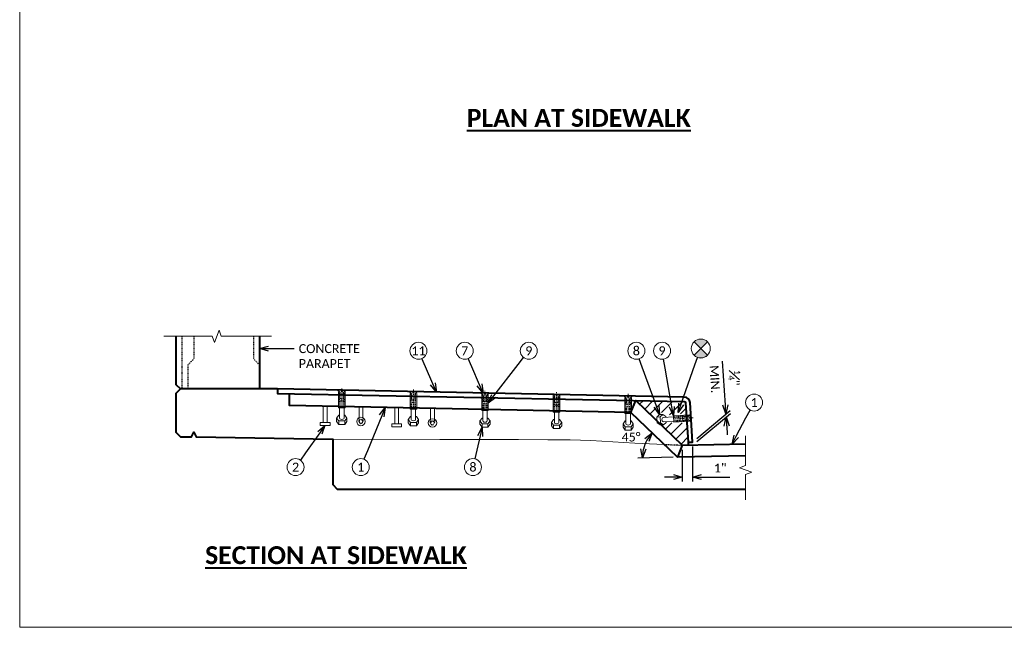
# Model space of a CAD drawing. Header units: metres. Extents: x -113 to 705, y -50 to 519.
# Tile 163 of 208: x -113 to 52, y 267 to 369. Entities that reach past the tile are written whole.
import ezdxf
from ezdxf import colors
from ezdxf.entities.mleader import LeaderData, LeaderLine
from ezdxf.enums import TextEntityAlignment as Align
from ezdxf.math import Vec2, Vec3

# ---------------------------------------------------------------- set-up
doc = ezdxf.new("R2010")
doc.units = ezdxf.units.M
doc.header["$MEASUREMENT"] = 0
doc.linetypes.add('Wisdot2', pattern=[0.125, 0.0625, -0.0625])
doc.linetypes.add('Wisdot4', pattern=[0.28125, 0.125, -0.0625, 0.03125, -0.0625])
for name, color, linetype, lineweight in [('B_ANNO_BREAK', 7, 'Continuous', 18), ('B_ANNO_DIM', 7, 'Continuous', 18), ('B_ANNO_SYMB', 7, 'Continuous', 18), ('B_ANNO_TEXT', 7, 'Continuous', 18), ('B_ANNO_TEXT_TITLE', 7, 'Continuous', 40), ('B_CNTR', 1, 'Wisdot4', 18), ('B_DETAIL', 7, 'Continuous', 18), ('B_DETAIL_HIDDEN', 7, 'Wisdot2', 25), ('B_DETAIL_OBJ', 7, 'Continuous', 40)]:
    doc.layers.add(name, color=color, linetype=linetype, lineweight=lineweight)
doc.layers.add('B_ANNO_NOPLOT', color=47, linetype='Continuous', lineweight=18, plot=False)
doc.styles.add('Annotative', font='calibri.ttf', dxfattribs={"height": 0.0625})
doc.styles.get("Standard").update_dxf_attribs({"font": 'calibri.ttf'})
doc.styles.add('Title', font='calibrib.ttf', dxfattribs={"height": 0.125})
doc.dimstyles.new('Annotative', dxfattribs={"dimscale": 0, "dimtxt": 0.0625, "dimasz": 0.0625, "dimexe": 0.03125, "dimexo": 0.03125, "dimgap": 0.03125, "dimtad": 1, "dimdec": 3, "dimzin": 3, "dimdsep": 46, "dimlunit": 4, "dimtxsty": 'Standard', "dimblk": 'OPEN30', "dimcen": 0.03125, "dimaunit": 1, "dimadec": 0, "dimazin": 3, "dimtfac": 0.75, "dimtdec": 3, "dimtofl": 0, "dimtmove": 0, "dimatfit": 3, "dimldrblk": 'OPEN30', "dimfxl": 1, "dimtfill": 1, "dimfrac": 1, "dimtolj": 1, "dimtzin": 0, "dimarcsym": 0})

# ---------------------------------------------------------------- blocks, each defined once
blk = doc.blocks.new('INS_JTSS_RAISSDWK_BASE')
at = {"layer": 'B_ANNO_NOPLOT', "flags": 128}
blk.add_lwpolyline([(0, 0), (0, 252), (323.9277, 252), (323.9277, 238.8552), (378, 238.8552), (378, 40.4996), (316.5708, 40.4996), (316.5708, 0)], close=True, dxfattribs=at)
at = {"layer": 'B_ANNO_DIM', "lineweight": 30}
for tag, p in [('BAR1', (10.7294, -248.1165)), ('BAR3', (129.0984, -257.5272))]:
    blk.add_attdef(tag, text='', height=1.5, dxfattribs=at).set_placement(p, align=Align.TOP_LEFT)
at = {"layer": 'B_ANNO_DIM', "style": 'Annotative'}
for tag, p in [('BAR2', (96.1024, -274.8563)), ('BAR4', (122.9444, -296.1127))]:
    blk.add_attdef(tag, text='', height=1.5, dxfattribs=at).set_placement(p, align=Align.TOP_LEFT)
at = {"layer": 'B_ANNO_TEXT', "style": 'Annotative'}
for tag, p in [('SS', (321.0554, -84.683)), ('BID#', (275.9705, -312.1489))]:
    blk.add_attdef(tag, p, '', height=1.5, dxfattribs=at)
blk.add_attdef('DIM6', text='', height=1.5, rotation=90, dxfattribs=at).set_placement((9.7342, -92.4421), align=Align.MIDDLE_CENTER)
blk = doc.blocks.new('*U1480')
at = {"layer": 'B_ANNO_NOPLOT', "flags": 128}
blk.add_lwpolyline([(0, 0), (0, 252), (323.93, 252), (323.93, 238.86), (378, 238.86), (378, 40.5), (316.57, 40.5), (316.57, 0)], close=True, dxfattribs=at)
blk = doc.blocks.new('bent bolt away - section')
at = {"layer": 'B_CNTR', "ltscale": 0.15}
blk.add_line((0, -0.274), (0, 3.062), dxfattribs=at)
at = {"layer": 'B_DETAIL'}
for p, q in [((-0.708, 2.659), (-0.375, 2.368)), ((-0.708, 2.659), (-0.097, 2.659)), ((-0.708, 2.659), (-0.375, 2.368)), ((-0.708, 2.659), (-0.097, 2.659)), ((-0.55, -0.274), (-0.55, 2.368)), ((-0.55, -0.274), (-0.55, 2.368)), ((-0.097, 2.465), (-0.097, 2.659)), ((-0.097, 2.465), (-0.097, 2.659)), ((0.096, 2.465), (-0.097, 2.465)), ((0.096, 2.465), (-0.097, 2.465)), ((0.096, 2.659), (0.096, 2.465)), ((0.096, 2.659), (0.096, 2.465)), ((0.708, 2.659), (0.097, 2.659)), ((0.708, 2.659), (0.097, 2.659)), ((0.708, 2.659), (0.375, 2.368)), ((0.708, 2.659), (0.375, 2.368)), ((0.55, -0.274), (0.55, 2.368)), ((0.55, -0.274), (0.55, 2.368)), ((-0.493, -1.525), (-0.866, -2.01)), ((-0.55, -0.274), (0.55, -0.274)), ((-0.55, -0.274), (0.55, -0.274)), ((-0.375, -1.525), (-0.493, -1.525)), ((-0.375, -0.274), (-0.375, -2.01)), ((0.375, -0.274), (0.375, -2.01)), ((0.493, -1.525), (0.375, -1.525)), ((0.866, -2.01), (0.493, -1.525)), ((-0.866, -2.01), (-0.866, -2.577)), ((-0.866, -2.01), (-0.493, -2.495)), ((-0.866, -2.577), (-0.493, -3.062)), ((-0.493, -2.495), (-0.493, -3.062)), ((-0.493, -2.495), (0.493, -2.495)), ((-0.493, -3.062), (0.493, -3.062)), ((0.493, -2.495), (0.866, -2.01)), ((0.493, -2.495), (0.493, -3.062)), ((0.493, -3.062), (0.866, -2.577)), ((0.866, -2.01), (0.866, -2.577))]:
    blk.add_line(p, q, dxfattribs=at)
blk.add_ellipse((0, -2.01), major_axis=(-0.375, 0), ratio=0.5773503, start_param=0, end_param=3.1415927, dxfattribs=at)
at = {"layer": 'B_DETAIL_HIDDEN', "ltscale": 0.15}
for p, q in [((-0.375, -0.274), (-0.375, 2.368)), ((-0.375, -0.274), (-0.375, 2.368)), ((-0.276, 1.239), (-0.276, 2.368)), ((-0.276, 1.239), (-0.276, 2.368)), ((0.276, 1.239), (0.276, 2.368)), ((0.375, -0.274), (0.375, 2.368)), ((-0.276, 1.239), (0.276, 1.239)), ((-0.276, 1.239), (0.276, 1.239)), ((-0.276, -0.274), (-0.276, 0.856)), ((-0.276, 0.856), (0.276, 0.856)), ((-0.276, -0.274), (-0.276, 0.856)), ((-0.276, 0.856), (0.276, 0.856)), ((0.276, -0.274), (0.276, 0.856)), ((0.276, -0.274), (0.276, 0.856))]:
    blk.add_line(p, q, dxfattribs=at)
blk = doc.blocks.new('bent stud - section')
at = {"layer": 'B_DETAIL'}
for p, q in [((-0.31, 1.56), (-0.31, -0.23)), ((0.32, -0.23), (0.32, 1.54))]:
    blk.add_line(p, q, dxfattribs=at)
blk.add_circle((0, -0.86), 0.701, dxfattribs=at)
at = {"layer": 'B_DETAIL_HIDDEN', "ltscale": 0.25}
for p, q in [((-0.31, -0.23), (-0.31, -0.84)), ((0.32, -0.86), (0.32, -0.23))]:
    blk.add_line(p, q, dxfattribs=at)
blk.add_circle((0, -0.86), 0.317, dxfattribs=at)
blk = doc.blocks.new('stud - section')
at = {"layer": 'B_DETAIL'}
for p, q in [((-0.315, -1.103), (-0.315, 1.598)), ((0.315, -1.103), (0.315, 1.585)), ((-0.825, -1.103), (-0.825, -1.598)), ((0.825, -1.103), (-0.825, -1.103)), ((-0.825, -1.598), (0.825, -1.598)), ((0.825, -1.598), (0.825, -1.103))]:
    blk.add_line(p, q, dxfattribs=at)
blk = doc.blocks.new('_Open30')
at = {"color": 0, "linetype": 'ByBlock', "lineweight": -2}
for p, q in [((-1, 0.27), (0, 0)), ((0, 0), (-1, -0.27)), ((0, 0), (-1, 0))]:
    blk.add_line(p, q, dxfattribs=at)
blk = doc.blocks.new('*D1849')
at = {"layer": 'B_ANNO_DIM', "color": 0, "lineweight": -2, "transparency": 16777216}
blk.add_line((109.54, 28.47), (103.64, 28.35), dxfattribs=at)
blk.add_arc((110.29, 28.48), 5.9, 150.7559, 166.5352, dxfattribs=at)
at = {"layer": 'Defpoints', "color": 0, "transparency": 16777216}
for p in [(102.47, 35.99), (105.12, 31.33), (110.29, 28.48), (110.29, 28.48), (121.68, 28.71)]:
    blk.add_point(p, dxfattribs=at)
at = {"layer": 'B_ANNO_DIM', "color": 0, "lineweight": -2, "transparency": 16777216, "xscale": 1.5, "yscale": 1.5, "zscale": 1.5}
for p, rotation in [((106.04, 32.57), 53.450000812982), ((104.39, 28.37), 263.8410871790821)]:
    blk.add_blockref('_Open30', p, dxfattribs=dict(at, rotation=rotation))
blk = doc.blocks.new('*D1896')
at = {"layer": 'B_ANNO_DIM', "color": 0, "lineweight": -2, "transparency": 16777216}
for p, q in [((111.08, 29.75), (111.08, 24.42)), ((112.8, 30.29), (112.8, 24.42)), ((109.58, 25.17), (108.08, 25.17)), ((114.3, 25.17), (119.06, 25.17))]:
    blk.add_line(p, q, dxfattribs=at)
at = {"layer": 'Defpoints', "color": 0, "transparency": 16777216}
for p in [(111.08, 30.5), (112.8, 31.04), (112.8, 25.17)]:
    blk.add_point(p, dxfattribs=at)
at = {"layer": 'B_ANNO_DIM', "color": 0, "lineweight": -2, "transparency": 16777216, "xscale": 1.5, "yscale": 1.5, "zscale": 1.5}
blk.add_blockref('_Open30', (111.08, 25.17), dxfattribs=at)
at = {"layer": 'B_ANNO_DIM', "color": 0, "lineweight": -2, "transparency": 16777216, "xscale": 1.5, "yscale": 1.5, "zscale": 1.5, "rotation": 180}
blk.add_blockref('_Open30', (112.8, 25.17), dxfattribs=at)
at = {"layer": 'B_ANNO_DIM', "color": 0, "transparency": 16777216, "insert": (117.43, 26.68), "char_height": 1.5, "attachment_point": 5, "bg_fill": 3, "box_fill_scale": 1.25, "bg_fill_color": 256, "bg_fill_true_color": 13158600, "bg_fill_transparency": 0}
blk.add_mtext('\\A1;1"', dxfattribs=at)
blk = doc.blocks.new('*D1861')
at = {"layer": 'B_ANNO_DIM', "color": 0, "lineweight": -2, "transparency": 16777216}
for p, q in [((118.3, 37.23), (117.84, 44.58)), ((113.51, 31.64), (119.11, 36.33)), ((113.54, 31.14), (119.14, 35.83)), ((118.52, 33.74), (118.61, 32.24))]:
    blk.add_line(p, q, dxfattribs=at)
at = {"layer": 'Defpoints', "color": 0, "transparency": 16777216}
for p in [(118.39, 35.73), (112.8, 31.04), (112.83, 30.54)]:
    blk.add_point(p, dxfattribs=at)
at = {"layer": 'B_ANNO_DIM', "color": 0, "lineweight": -2, "transparency": 16777216, "xscale": 1.5, "yscale": 1.5, "zscale": 1.5}
for p, rotation in [((118.39, 35.73), 273.5742634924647), ((118.42, 35.23), 93.57426349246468)]:
    blk.add_blockref('_Open30', p, dxfattribs=dict(at, rotation=rotation))
at = {"layer": 'B_ANNO_DIM', "color": 0, "transparency": 16777216, "insert": (119.82, 41.77), "char_height": 1.5, "attachment_point": 5, "rotation": 273.5743, "bg_fill": 3, "box_fill_scale": 1.25, "bg_fill_color": 256, "bg_fill_true_color": 13158600, "bg_fill_transparency": 0}
blk.add_mtext('\\A1;{\\H0.7x;\\S1#4;}"', dxfattribs=at)
at = {"layer": 'B_ANNO_DIM', "color": 0, "transparency": 16777216, "insert": (116.52, 41.56), "char_height": 1.5, "attachment_point": 5, "rotation": 273.5743, "bg_fill": 3, "box_fill_scale": 1.25, "bg_fill_color": 256, "bg_fill_true_color": 13158600, "bg_fill_transparency": 0}
blk.add_mtext('\\A1;MIN.', dxfattribs=at)
blk = doc.blocks.new('circle half diag solid')
at = {"layer": 'B_ANNO_SYMB'}
h = blk.add_hatch(color=256, dxfattribs=at)
h.dxf.hatch_style = 1
h.paths.add_polyline_path([(1.12, 1.12), (1.12, 1.12, 0.414216), (-1.12, 1.12), (-1.12, 1.12), (0, 0)])
h.paths.add_polyline_path([(0, 0), (-1.12, -1.12, 0.413943), (1.12, -1.12)])
for p, q in [((-1.12, 1.12), (1.12, -1.12)), ((1.12, 1.12), (-1.12, -1.12))]:
    blk.add_line(p, q, dxfattribs=at)
at = {"layer": 'B_ANNO_SYMB', "flags": 128}
for points in [[(0, 0), (1.12, 1.12), (1.12, 1.12, 0.414216), (-1.12, 1.12), (-1.12, 1.12), (0, 0)], [(1.12, -1.12), (0, 0), (-1.12, -1.12), (-1.12, -1.12, 0.414211), (1.12, -1.12)]]:
    blk.add_lwpolyline(points, format="xyb", dxfattribs=at)
at = {"layer": 'B_ANNO_SYMB'}
blk.add_circle((0, 0), 1.59, dxfattribs=at)
blk = doc.blocks.new('*U1841')
at = {"layer": 'B_ANNO_BREAK', "flags": 128}
for points in [[(42.2064, 48.7475), (33.7906, 48.7475), (33.4153, 49.7784), (32.6649, 47.7165), (32.2896, 48.7475), (24.1864, 48.7475)], [(121.6769, 21.3476), (121.6769, 25.6011), (122.7079, 25.9763), (120.646, 26.7268), (121.6769, 27.1021), (121.6769, 32.0917)]]:
    blk.add_lwpolyline(points, dxfattribs=at)
at = {"layer": 'B_ANNO_NOPLOT', "flags": 128}
blk.add_lwpolyline([(0, 0), (0, 252), (323.9277, 252), (323.9277, 238.8552), (378, 238.8552), (378, 40.4996), (316.5708, 40.4996), (316.5708, 0)], close=True, dxfattribs=at)
at = {"layer": 'B_ANNO_SYMB'}
for centre in [(66.8504, 46.3098), (74.6044, 46.3098), (85.35, 46.3098), (103.3729, 46.3098), (107.6809, 46.3098), (46.251, 26.831), (57.171, 26.831), (75.984, 26.831)]:
    blk.add_circle(centre, 1.4255, dxfattribs=at)
at = {"layer": 'B_DETAIL'}
for p, q in [((103.9176, 37.3802), (104.4899, 37.9525)), ((104.7831, 36.5486), (106.1539, 37.9195)), ((105.6485, 35.7171), (107.8169, 37.8865)), ((107.6109, 35.9825), (109.4809, 37.8525)), ((108.9219, 35.5965), (111.1449, 37.8195)), ((110.7549, 35.7325), (111.6933, 36.6709)), ((108.275, 33.1936), (109.3359, 34.2545)), ((109.1405, 32.362), (111.0399, 34.2615)), ((110.0059, 31.5305), (111.8956, 33.4202)), ((110.8714, 30.699), (111.9951, 31.8226))]:
    blk.add_line(p, q, dxfattribs=at)
at = {"layer": 'B_DETAIL', "flags": 128}
blk.add_lwpolyline([(108.0455, 30.6401), (103.0972, 30.8663), (95.7661, 31.3022), (92.2604, 31.3995), (88.5599, 31.3995), (83.5935, 31.4711), (70.4201, 31.4544), (52.4907, 31.5105)], dxfattribs=at)
at = {"layer": 'B_DETAIL_HIDDEN', "ltscale": 0.75}
for p, q in [((27.2034, 48.7475), (27.2034, 39.9285)), ((29.2036, 48.7475), (29.2036, 44.9605)), ((39.2024, 48.7475), (39.2024, 44.9605)), ((28.2031, 43.96), (29.2036, 44.9605)), ((40.2029, 43.96), (39.2024, 44.9605)), ((28.2031, 43.96), (28.2031, 39.9285))]:
    blk.add_line(p, q, dxfattribs=at)
at = {"layer": 'B_DETAIL_HIDDEN', "ltscale": 0.5}
blk.add_line((108.0455, 30.6401), (111.0769, 30.5015), dxfattribs=at)
at = {"layer": 'B_DETAIL_OBJ'}
for p, q in [((40.2029, 48.7475), (40.2029, 39.9285)), ((111.0769, 30.5015), (110.2889, 28.4845)), ((112.0459, 31.0215), (112.0769, 30.5215))]:
    blk.add_line(p, q, dxfattribs=at)
at = {"layer": 'B_DETAIL_OBJ', "flags": 128}
for points in [[(26.2029, 48.7475), (26.2029, 40.6785), (26.9529, 39.9285)], [(43.2029, 39.9285), (26.9529, 39.9285), (26.2029, 39.1785), (26.2029, 32.6785), (26.9529, 31.9285), (28.8279, 31.9285), (29.2029, 32.6785), (29.5779, 31.9285), (52.4907, 31.5105), (52.4907, 23.9065), (53.2407, 23.1415), (121.6769, 23.1415)], [(102.4749, 35.9925), (45.2029, 37.1375), (45.2029, 39.1385)], [(121.6769, 28.7125), (110.2889, 28.4845), (102.4749, 35.9925), (103.2969, 37.9765), (111.0769, 30.5015), (121.6769, 30.7135)]]:
    blk.add_lwpolyline(points, dxfattribs=at)
blk.add_lwpolyline([(112.0459, 31.0215), (112.7969, 31.0365), (112.3852, 37.6278, 0.39029958), (111.4075, 38.5649), (43.2029, 39.9285), (43.2029, 39.1782), (111.3925, 37.815, -0.39029958), (111.6367, 37.581), (112.0449, 31.0215)], format="xyb", dxfattribs=at)
at = {"color": 7, "linetype": 'Continuous', "lineweight": 18, "xscale": -1}
for name, p in [('bent bolt away - section', (54.0029, 37.0532)), ('bent bolt away - section', (66.0029, 36.8133)), ('bent bolt away - section', (78.0029, 36.5734)), ('bent bolt away - section', (90.0029, 36.3335)), ('bent bolt away - section', (102.0029, 36.0936)), ('stud - section', (51.2029, 35.4132)), ('bent stud - section', (57.203, 35.3313)), ('stud - section', (63.2029, 35.1725)), ('bent stud - section', (69.203, 35.0975))]:
    blk.add_blockref(name, p, dxfattribs=at)
at = {"color": 7, "linetype": 'Continuous', "lineweight": 18, "xscale": -1, "rotation": 273.5105169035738}
blk.add_blockref('bent bolt away - section', (109.8904, 34.91), dxfattribs=at)
at = {"style": 'Annotative'}
blk.add_attdef('DIM4', text='', height=1.5, dxfattribs=at).set_placement((73.9918, 167.7838), align=Align.MIDDLE_CENTER)
at = {"layer": 'B_ANNO_DIM', "insert": (104.0648, 32.6249), "char_height": 1.5, "width": 109.373303, "attachment_point": 3, "line_spacing_factor": 0.9, "style": 'Annotative'}
blk.add_mtext('\\A1;45%%D', dxfattribs=at)
at = {"layer": 'B_ANNO_TEXT', "char_height": 1.5, "width": 3.563823, "attachment_point": 5, "style": 'Annotative'}
for s, insert in [('11', (66.8504, 46.3098)), ('7', (74.6044, 46.3098)), ('9', (85.35, 46.3098)), ('8', (103.3729, 46.3098)), ('9', (107.6809, 46.3098)), ('1', (123.1212, 37.6439)), ('2', (46.251, 26.831)), ('1', (57.171, 26.831)), ('8', (75.984, 26.831))]:
    blk.add_mtext(s, dxfattribs=dict(at, insert=insert))
at = {"layer": 'B_ANNO_TEXT_TITLE', "char_height": 3, "line_spacing_factor": 0.8, "style": 'Title'}
for s, insert, attachment_point in [('\\pxqc;{\\LPLAN AT SIDEWALK}', (74.951, 86.8279, -1.6845), 1), ('\\pxqc;{\\LSECTION AT SIDEWALK}', (74.951, 13.5797, -1.6845), 3)]:
    blk.add_mtext(s, dxfattribs=dict(at, insert=insert, attachment_point=attachment_point))
at = {"layer": 'B_ANNO_DIM'}
dim = blk.add_angular_dim_2l(base=(105.1234, 31.3307), line1=((110.2889, 28.4845), (102.4749, 35.9925)), line2=((121.6769, 28.7125), (110.2889, 28.4845)), text=' ', dimstyle='Annotative', dxfattribs=at)
dim.commit()
dim.dimension.update_dxf_attribs({"geometry": '*D1849', "text_midpoint": (67.459, -86.4975)})
ml = blk.add_multileader_mtext('Standard', dxfattribs=at)
ml.set_content('CONCRETE\\PPARAPET', color=256)
ml.set_leader_properties()
ml.set_arrow_properties(name='OPEN30')
ml.build(insert=Vec2(0, 0))
ml.multileader.update_dxf_attribs({"text_right_attachment_type": 3, "dogleg_length": 0.0625, "arrow_head_size": 1.5, "scale": 24})
ctx = ml.context
ctx.base_point, ctx.scale, ctx.char_height, ctx.arrow_head_size, ctx.landing_gap_size, ctx.plane_origin = Vec3(46.0315, 46.6725), 24, 1.5, 1.5, 0.75, Vec3(40.2029, 46.6725)
ctx.right_attachment = 3
notes = []
notes.append((ctx, [(0, (1, 1, 0), (44.5315, 46.6725), (1, 0), 1.5, [(0, [(40.2029, 46.6725), (44.0976, 46.6725), (44.3387, 46.6725)], 0, [])])]))
ctx.mtext.insert, ctx.mtext.flow_direction = Vec3(46.7815, 47.4259), 5
ml = blk.add_multileader_mtext('Standard', dxfattribs=at)
ml.set_content('', color=256)
ml.set_leader_properties()
ml.set_arrow_properties(name='OPEN30')
ml.build(insert=Vec2(0, 0))
ml.multileader.update_dxf_attribs({"text_right_attachment_type": 3, "dogleg_length": 0.0625, "arrow_head_size": 1.5, "scale": 24})
ctx = ml.context
ctx.base_point, ctx.scale, ctx.char_height, ctx.arrow_head_size, ctx.landing_gap_size, ctx.plane_origin, ctx.plane_x_axis, ctx.plane_y_axis = Vec3(66.8208, 46.3781), 24, 1.5, 1.5, 0.75, Vec3(69.4003, 40.436), Vec3(0.39821069, -0.91729398), Vec3(0.91729398, 0.39821069)
ctx.right_attachment = 3
notes.append((ctx, [(0, (1, 1, 0), (68.0154, 43.6262), (-0.39821069, 0.91729398), 1.5, [(0, [(69.8519, 39.3957), (68.0154, 43.6262), (68.0154, 43.6262)], 0, [])])]))
ctx.mtext.insert, ctx.mtext.text_direction, ctx.mtext.rotation, ctx.mtext.flow_direction = Vec3(67.8074, 45.9888), Vec3(0.39821069, -0.91729398), 5.12195436, 5
ml = blk.add_multileader_mtext('Standard', dxfattribs=at)
ml.set_content('', color=256)
ml.set_leader_properties()
ml.set_arrow_properties(name='OPEN30')
ml.build(insert=Vec2(0, 0))
ml.multileader.update_dxf_attribs({"text_right_attachment_type": 3, "dogleg_length": 0.0625, "arrow_head_size": 1.5, "scale": 24})
ctx = ml.context
ctx.base_point, ctx.scale, ctx.char_height, ctx.arrow_head_size, ctx.landing_gap_size, ctx.plane_origin, ctx.plane_x_axis, ctx.plane_y_axis = Vec3(74.5748, 46.3781), 24, 1.5, 1.5, 0.75, Vec3(77.1543, 40.436), Vec3(0.39821069, -0.91729398), Vec3(0.91729398, 0.39821069)
ctx.right_attachment = 3
notes.append((ctx, [(0, (1, 1, 0), (75.7694, 43.6262), (-0.39821069, 0.91729398), 1.5, [(0, [(77.6738, 39.2393), (75.7694, 43.6262), (75.7694, 43.6262)], 0, [])])]))
ctx.mtext.insert, ctx.mtext.text_direction, ctx.mtext.rotation, ctx.mtext.flow_direction = Vec3(75.5614, 45.9888), Vec3(0.39821069, -0.91729398), 5.12195436, 5
ml = blk.add_multileader_mtext('Standard', dxfattribs=at)
ml.set_content('', color=256)
ml.set_leader_properties()
ml.set_arrow_properties(name='OPEN30')
ml.build(insert=Vec2(0, 0))
ml.multileader.update_dxf_attribs({"text_right_attachment_type": 3, "dogleg_length": 0.0625, "arrow_head_size": 1.5, "scale": 24})
ctx = ml.context
ctx.base_point, ctx.scale, ctx.char_height, ctx.arrow_head_size, ctx.landing_gap_size, ctx.plane_origin, ctx.plane_x_axis, ctx.plane_y_axis = Vec3(85.3957, 46.3686), 24, 1.5, 1.5, 0.75, Vec3(81.4224, 41.2524), Vec3(-0.61336711, -0.78979794), Vec3(0.78979794, -0.61336711)
ctx.right_attachment = 3
notes.append((ctx, [(0, (1, 1, 0), (83.5556, 43.9992), (0.61336711, 0.78979794), 1.5, [(0, [(78.5529, 37.5576), (83.5556, 43.9992), (83.5556, 43.9992)], 0, [])])]))
ctx.mtext.insert, ctx.mtext.text_direction, ctx.mtext.rotation, ctx.mtext.flow_direction = Vec3(85.528, 45.3162), Vec3(-0.61336711, -0.78979794), 4.05207215, 5
ml = blk.add_multileader_mtext('Standard', dxfattribs=at)
ml.set_content('', color=256)
ml.set_leader_properties()
ml.set_arrow_properties(name='OPEN30')
ml.build(insert=Vec2(0, 0))
ml.multileader.update_dxf_attribs({"text_right_attachment_type": 3, "dogleg_length": 0.0625, "arrow_head_size": 1.5, "scale": 24})
ctx = ml.context
ctx.base_point, ctx.scale, ctx.char_height, ctx.arrow_head_size, ctx.landing_gap_size, ctx.plane_origin, ctx.plane_x_axis, ctx.plane_y_axis = Vec3(103.3475, 46.3797), 24, 1.5, 1.5, 0.75, Vec3(105.5632, 40.2926), Vec3(0.34204226, -0.93968457), Vec3(0.93968457, 0.34204226)
ctx.right_attachment = 3
notes.append((ctx, [(0, (1, 1, 0), (104.3736, 43.5607), (-0.34204226, 0.93968457), 1.5, [(0, [(107.2652, 35.6166), (104.3736, 43.5607), (104.3736, 43.5607)], 0, [])])]))
ctx.mtext.insert, ctx.mtext.text_direction, ctx.mtext.rotation, ctx.mtext.flow_direction = Vec3(104.3087, 45.9315), Vec3(0.34204226, -0.93968457), 5.06147836, 5
ml = blk.add_multileader_mtext('Standard', dxfattribs=at)
ml.set_content('', color=256)
ml.set_leader_properties()
ml.set_arrow_properties(name='OPEN30')
ml.build(insert=Vec2(0, 0))
ml.multileader.update_dxf_attribs({"text_right_attachment_type": 3, "dogleg_length": 0.0625, "arrow_head_size": 1.5, "scale": 24})
ctx = ml.context
ctx.base_point, ctx.scale, ctx.char_height, ctx.arrow_head_size, ctx.landing_gap_size, ctx.plane_origin, ctx.plane_x_axis, ctx.plane_y_axis = Vec3(107.6681, 46.3831), 24, 1.5, 1.5, 0.75, Vec3(108.785, 40.0023), Vec3(0.1724265, -0.98502239), Vec3(0.98502239, 0.1724265)
ctx.right_attachment = 3
notes.append((ctx, [(0, (1, 1, 0), (108.1853, 43.428), (-0.1724265, 0.98502239), 1.5, [(0, [(109.5832, 35.4422), (108.1853, 43.428), (108.1853, 43.428)], 0, [])])]))
ctx.mtext.insert, ctx.mtext.text_direction, ctx.mtext.rotation, ctx.mtext.flow_direction = Vec3(108.5361, 45.7737), Vec3(0.1724265, -0.98502239), 4.88568151, 5
ml = blk.add_multileader_mtext('Standard', dxfattribs=at)
ml.set_content('', color=256)
ml.set_leader_properties()
ml.set_arrow_properties(name='OPEN30')
ml.build(insert=Vec2(0, 0))
ml.multileader.update_dxf_attribs({"text_right_attachment_type": 3, "dogleg_length": 0.0625, "arrow_head_size": 1.5, "scale": 24})
ctx = ml.context
ctx.base_point, ctx.scale, ctx.char_height, ctx.arrow_head_size, ctx.landing_gap_size, ctx.plane_origin, ctx.plane_x_axis, ctx.plane_y_axis = Vec3(57.1428, 26.7621), 24, 1.5, 1.5, 0.75, Vec3(59.5955, 32.7577), Vec3(0.37862202, 0.92555138), Vec3(-0.92555138, 0.37862202)
ctx.right_attachment = 3
notes.append((ctx, [(0, (1, 1, 0), (58.2787, 29.5388), (-0.37862202, -0.92555138), 1.5, [(0, [(61.2559, 36.8166), (58.2787, 29.5388), (58.2787, 29.5388)], 0, [])])]))
ctx.mtext.insert, ctx.mtext.text_direction, ctx.mtext.rotation, ctx.mtext.flow_direction = Vec3(56.7326, 27.7402), Vec3(0.37862202, 0.92555138), 1.1824893, 5
ml = blk.add_multileader_mtext('Standard', dxfattribs=at)
ml.set_content('', color=256)
ml.set_leader_properties()
ml.set_arrow_properties(name='OPEN30')
ml.build(insert=Vec2(0, 0))
ml.multileader.update_dxf_attribs({"text_right_attachment_type": 3, "dogleg_length": 0.0625, "arrow_head_size": 1.5, "scale": 24})
ctx = ml.context
ctx.base_point, ctx.scale, ctx.char_height, ctx.arrow_head_size, ctx.landing_gap_size, ctx.plane_origin, ctx.plane_x_axis, ctx.plane_y_axis = Vec3(46.2081, 26.7702), 24, 1.5, 1.5, 0.75, Vec3(49.9412, 32.0642), Vec3(0.57628549, 0.81724845), Vec3(-0.81724845, 0.57628549)
ctx.right_attachment = 3
notes.append((ctx, [(0, (1, 1, 0), (47.9369, 29.2219), (-0.57628549, -0.81724845), 1.5, [(0, [(51.1759, 33.8152), (47.9369, 29.2219), (47.9369, 29.2219)], 0, [])])]))
ctx.mtext.insert, ctx.mtext.text_direction, ctx.mtext.rotation, ctx.mtext.flow_direction = Vec3(46.0274, 27.8153), Vec3(0.57628549, 0.81724845), 0.9566201, 5
ml = blk.add_multileader_mtext('Standard', dxfattribs=at)
ml.set_content('', color=256)
ml.set_leader_properties()
ml.set_arrow_properties(name='OPEN30')
ml.build(insert=Vec2(0, 0))
ml.multileader.update_dxf_attribs({"text_right_attachment_type": 3, "dogleg_length": 0.0625, "arrow_head_size": 1.5, "scale": 24})
ctx = ml.context
ctx.base_point, ctx.scale, ctx.char_height, ctx.arrow_head_size, ctx.landing_gap_size, ctx.plane_origin, ctx.plane_x_axis, ctx.plane_y_axis = Vec3(75.9674, 26.7584), 24, 1.5, 1.5, 0.75, Vec3(77.4099, 33.0737), Vec3(0.22268412, 0.97489065), Vec3(-0.97489065, 0.22268412)
ctx.right_attachment = 3
notes.append((ctx, [(0, (1, 1, 0), (76.6355, 29.6831), (-0.22268412, -0.97489065), 1.5, [(0, [(77.5099, 33.5114), (76.6355, 29.6831), (76.6355, 29.6831)], 0, [])])]))
ctx.mtext.insert, ctx.mtext.text_direction, ctx.mtext.rotation, ctx.mtext.flow_direction = Vec3(75.4033, 27.6566), Vec3(0.22268412, 0.97489065), 1.34622946, 5
for ctx, leaders in notes:
    for number, flags, end, landing, length, lines in leaders:
        leader = LeaderData()
        leader.index, (leader.has_last_leader_line, leader.has_dogleg_vector, leader.attachment_direction) = number, flags
        leader.last_leader_point, leader.dogleg_vector, leader.dogleg_length = Vec3(end), Vec3(landing), length
        for number, points, colour, breaks in lines:
            line = LeaderLine()
            line.index, line.vertices, line.color, line.breaks = number, Vec3.list(points), colors.encode_raw_color(colour), breaks
            leader.lines.append(line)
        ctx.leaders.append(leader)
dim = blk.add_linear_dim(base=(112.7969, 25.175), p1=(111.0769, 30.5015), p2=(112.7969, 31.0365), angle=180, text='1"', dimstyle='Annotative', dxfattribs=at)
dim.commit()
dim.dimension.update_dxf_attribs({"geometry": '*D1896', "text_midpoint": (117.4296, 26.6767)})
dim = blk.add_aligned_dim(p1=(112.8282, 30.5365), p2=(112.7969, 31.0365), distance=-5.8786, text='{\\H0.7x;\\S1#4;}"\\XMIN.', dimstyle='Annotative', dxfattribs=at)
dim.commit()
dim.dimension.update_dxf_attribs({"geometry": '*D1861', "text_midpoint": (118.0238, 41.6537)})
at = {"layer": 'B_ANNO_SYMB'}
blk.add_circle((123.1212, 37.6439), 1.4255, dxfattribs=at)
at = {"xscale": -1}
blk.add_blockref('circle half diag solid', (114.1719, 46.6935), dxfattribs=at)
at = {"layer": 'B_ANNO_DIM'}
ml = blk.add_multileader_mtext('Standard', dxfattribs=at)
ml.set_content('', color=256)
ml.set_leader_properties()
ml.set_arrow_properties(name='OPEN30')
ml.build(insert=Vec2(0, 0))
ml.multileader.update_dxf_attribs({"text_right_attachment_type": 3, "dogleg_length": 0.0625, "arrow_head_size": 1.5, "scale": 24})
ctx = ml.context
ctx.base_point, ctx.scale, ctx.char_height, ctx.arrow_head_size, ctx.landing_gap_size, ctx.plane_origin, ctx.plane_x_axis, ctx.plane_y_axis = Vec3(114.1434, 46.6112), 24, 1.5, 1.5, 0.75, Vec3(112.0409, 40.6562), Vec3(-0.33292866, -0.94295202), Vec3(0.94295202, -0.33292866)
ctx.right_attachment = 3
notes = []
notes.append((ctx, [(0, (1, 1, 0), (113.1988, 43.9357), (0.33292866, 0.94295202), 1.3374, [(0, [(110.3959, 35.997), (113.1988, 43.9357), (113.1988, 43.9357)], 0, [])])]))
ctx.mtext.insert, ctx.mtext.text_direction, ctx.mtext.rotation, ctx.mtext.flow_direction = Vec3(113.1865, 46.1537), Vec3(0.33292866, 0.94295202), 1.23138861, 5
ml = blk.add_multileader_mtext('Standard', dxfattribs=at)
ml.set_content('', color=256)
ml.set_leader_properties()
ml.set_arrow_properties(name='OPEN30')
ml.build(insert=Vec2(0, 0))
ml.multileader.update_dxf_attribs({"text_right_attachment_type": 3, "dogleg_length": 0.0625, "arrow_head_size": 1.5, "scale": 24})
ctx = ml.context
ctx.base_point, ctx.scale, ctx.char_height, ctx.arrow_head_size, ctx.landing_gap_size, ctx.plane_origin, ctx.plane_x_axis, ctx.plane_y_axis = Vec3(123.156, 37.7097), 24, 1.5, 1.5, 0.75, Vec3(120.1239, 31.9853), Vec3(-0.46807276, -0.88368993), Vec3(0.88368993, -0.46807276)
ctx.right_attachment = 3
notes.append((ctx, [(0, (1, 1, 0), (121.7518, 35.0586), (0.46807276, 0.88368993), 1.5, [(0, [(119.4264, 30.6685), (121.7518, 35.0586), (121.7518, 35.0586)], 0, [])])]))
ctx.mtext.insert, ctx.mtext.text_direction, ctx.mtext.rotation, ctx.mtext.flow_direction = Vec3(123.4677, 36.6959), Vec3(-0.46807276, -0.88368993), 4.22528036, 5
for ctx, leaders in notes:
    for number, flags, end, landing, length, lines in leaders:
        leader = LeaderData()
        leader.index, (leader.has_last_leader_line, leader.has_dogleg_vector, leader.attachment_direction) = number, flags
        leader.last_leader_point, leader.dogleg_vector, leader.dogleg_length = Vec3(end), Vec3(landing), length
        for number, points, colour, breaks in lines:
            line = LeaderLine()
            line.index, line.vertices, line.color, line.breaks = number, Vec3.list(points), colors.encode_raw_color(colour), breaks
            leader.lines.append(line)
        ctx.leaders.append(leader)

msp = doc.modelspace()

# ---------------------------------------------------------------- block references
msp.add_blockref('INS_JTSS_RAISSDWK_BASE', (-112.83, 266.84))

# ---------------------------------------------------------------- next in the draw order: block references
msp.add_blockref('*U1480', (-112.83, 266.84))

# ---------------------------------------------------------------- next in the draw order: block references
msp.add_blockref('*U1841', (-112.83, 266.84))

doc.saveas('drawing.dxf')
